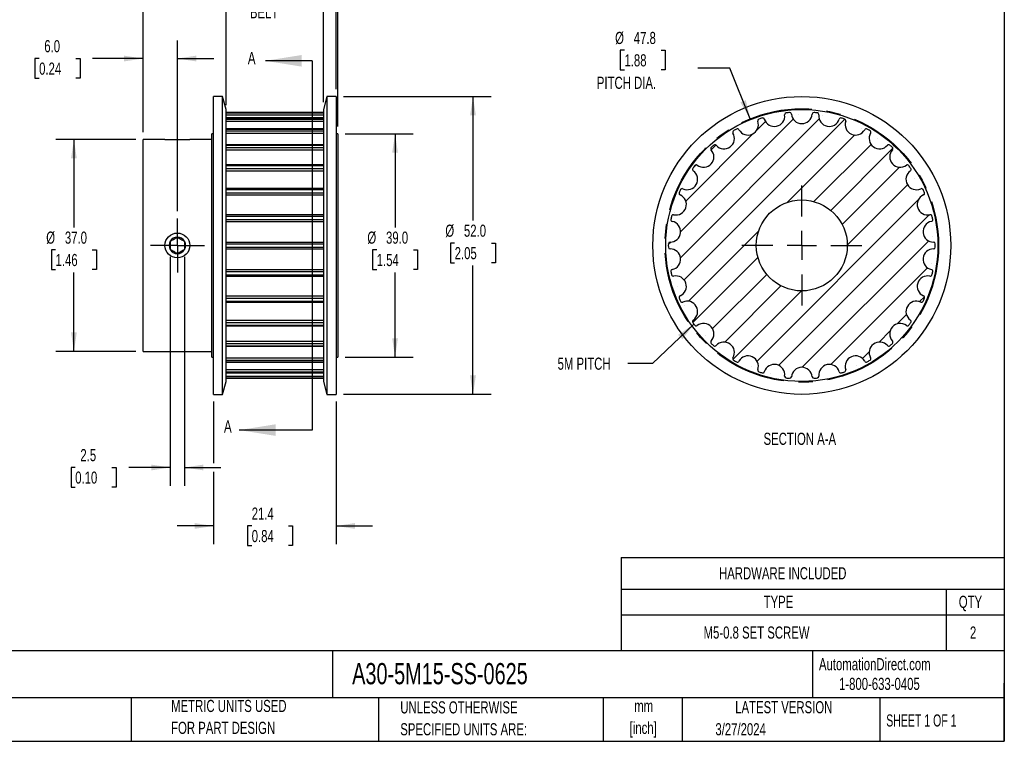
# Model space of a CAD drawing. Header units: millimetres. Extents: x 6 to 273, y 6 to 210.
# Tile 2 of 3: x 101 to 273, y 6 to 132. Entities that reach past the tile are written whole.
import ezdxf

# ---------------------------------------------------------------- set-up
doc = ezdxf.new("R2010")
doc.units = ezdxf.units.MM
doc.linetypes.add('CENTERX2', pattern=[20.32, 12.7, -2.54, 2.54, -2.54])
doc.layers.add('CENTER', color=40, linetype='CENTERX2')
doc.layers.add('HATCH', color=6, linetype='Continuous')
doc.layers.add('DIMENSIONS', color=140, linetype='Continuous', lineweight=25)
doc.layers.add('TEXT', color=140, linetype='Continuous', lineweight=25)
doc.styles.add('SLDTEXTSTYLE0', font='TXT', dxfattribs={"width": 0.7})
doc.styles.add('SLDTEXTSTYLE1', font='TXT', dxfattribs={"width": 0.65})
doc.dimstyles.new('SLDDIMSTYLE0', dxfattribs={"dimtxt": 2.158008, "dimasz": 3.302, "dimexe": 0, "dimexo": 0.0625, "dimgap": 0.539502, "dimtad": 0, "dimtih": 1, "dimtoh": 1, "dimrnd": 1e-09, "dimzin": 12, "dimdsep": 46, "dimtxsty": 'SLDTEXTSTYLE0', "dimsah": 1, "dimcen": 0, "dimadec": 0, "dimazin": 3, "dimtfac": 1, "dimtofl": 0, "dimtmove": 0, "dimatfit": 3, "dimfxl": 0, "dimfrac": 2, "dimtolj": 1, "dimtzin": 12, "dimarcsym": 0})
doc.dimstyles.new('SLDDIMSTYLE1', dxfattribs={"dimtxt": 2.158008, "dimasz": 3.302, "dimexe": 0, "dimexo": 0.0625, "dimgap": 0.539502, "dimtad": 0, "dimtih": 1, "dimtoh": 1, "dimrnd": 1e-09, "dimzin": 4, "dimdsep": 46, "dimtxsty": 'SLDTEXTSTYLE0', "dimsah": 1, "dimcen": 0.09, "dimadec": 0, "dimazin": 1, "dimtfac": 1, "dimtofl": 0, "dimtmove": 0, "dimatfit": 3, "dimfxl": 0, "dimfrac": 2, "dimtolj": 1, "dimtzin": 12, "dimarcsym": 0})
doc.dimstyles.new('SLDDIMSTYLE2', dxfattribs={"dimtxt": 2.158008, "dimasz": 3.302, "dimexe": 0, "dimexo": 0.0625, "dimgap": 0.539502, "dimtad": 0, "dimtih": 1, "dimtoh": 1, "dimrnd": 1e-09, "dimzin": 4, "dimdsep": 46, "dimtxsty": 'SLDTEXTSTYLE0', "dimsah": 1, "dimcen": 0.09, "dimadec": 0, "dimazin": 1, "dimtfac": 1, "dimtmove": 0, "dimatfit": 0, "dimfxl": 0, "dimfrac": 2, "dimtolj": 1, "dimtzin": 12, "dimarcsym": 0})
doc.dimstyles.new('SLDDIMSTYLE3', dxfattribs={"dimtxt": 2.158008, "dimasz": 3.302, "dimexe": 0, "dimexo": 0.0625, "dimgap": 0.539502, "dimtad": 0, "dimtih": 1, "dimtoh": 1, "dimrnd": 1e-09, "dimzin": 12, "dimdsep": 46, "dimtxsty": 'SLDTEXTSTYLE0', "dimsah": 1, "dimcen": 0.09, "dimadec": 0, "dimazin": 3, "dimtfac": 1, "dimtofl": 0, "dimtmove": 0, "dimatfit": 3, "dimfxl": 0, "dimfrac": 2, "dimtolj": 1, "dimtzin": 12, "dimarcsym": 0})
doc.dimstyles.new('SLDDIMSTYLE4', dxfattribs={"dimtxt": 2.158008, "dimasz": 3.302, "dimexe": 0, "dimexo": 0.0625, "dimgap": 0.539502, "dimtad": 0, "dimtih": 1, "dimtoh": 1, "dimrnd": 1e-09, "dimzin": 12, "dimdsep": 46, "dimtxsty": 'SLDTEXTSTYLE0', "dimsah": 1, "dimcen": 0.09, "dimadec": 0, "dimazin": 3, "dimtfac": 1, "dimtmove": 0, "dimatfit": 0, "dimfxl": 0, "dimfrac": 2, "dimtolj": 1, "dimtzin": 12, "dimarcsym": 0})
doc.dimstyles.new('SLDDIMSTYLE5', dxfattribs={"dimtxt": 0.18, "dimasz": 3.302, "dimexe": 0, "dimexo": 0.0625, "dimgap": 0, "dimtad": 0, "dimtih": 1, "dimtoh": 1, "dimdec": 0, "dimrnd": 1e-09, "dimzin": 0, "dimdsep": 46, "dimtxsty": 'Standard', "dimsah": 1, "dimcen": 0.09, "dimadec": 0, "dimazin": 0, "dimtfac": 3.302, "dimtdec": 0, "dimtofl": 0, "dimtmove": 0, "dimatfit": 3, "dimfxl": 0, "dimfrac": 2, "dimtolj": 1, "dimtzin": 0, "dimarcsym": 0})

# ---------------------------------------------------------------- blocks, each defined once
blk = doc.blocks.new('SW_TABLEANNOTATION_0')
at = {"layer": 'TEXT', "color": 0}
for p, q in [((0, 0), (0, -5.5)), ((0, 0), (56.7, 0)), ((56.7, 0), (66.85, 0)), ((66.85, 0), (66.85, -5.5)), ((0, -5.5), (0, -9.98)), ((0, -5.5), (56.7, -5.5)), ((56.7, -5.5), (56.7, -9.98)), ((56.7, -5.5), (66.85, -5.5)), ((66.85, -5.5), (66.85, -9.98)), ((0, -9.98), (0, -16.22)), ((0, -9.98), (56.7, -9.98)), ((56.7, -9.98), (56.7, -16.22)), ((56.7, -9.98), (66.85, -9.98)), ((66.85, -9.98), (66.85, -16.22)), ((0, -16.22), (56.7, -16.22)), ((56.7, -16.22), (66.85, -16.22))]:
    blk.add_line(p, q, dxfattribs=at)
at = {"layer": 'TEXT', "color": 0, "attachment_point": 1, "style": 'SLDTEXTSTYLE0'}
for s, insert, char_height in [('HARDWARE INCLUDED', (17.08, -1.69), 2.1167), ('TYPE', (24.87, -6.68), 2.117), ('QTY', (58.93, -6.68), 2.117), ('M5-0.8 SET SCREW', (14.38, -12.04), 2.1167), ('2', (60.88, -12.04), 2.12)]:
    blk.add_mtext(s, dxfattribs=dict(at, insert=insert, char_height=char_height))
blk = doc.blocks.new('_D_1')
at = {"layer": 'DIMENSIONS'}
for p, q in [((121.43, 111.44), (107.46, 111.44)), ((110.64, 111.44), (110.64, 96.06)), ((107.43, 92.15), (106.7, 92.15)), ((106.7, 92.15), (106.7, 88.72)), ((113.84, 92.15), (114.57, 92.15)), ((114.57, 92.15), (114.57, 88.72)), ((106.7, 88.72), (107.43, 88.72)), ((110.64, 74.44), (110.64, 88.24)), ((114.57, 88.72), (113.84, 88.72)), ((121.43, 74.44), (107.46, 74.44))]:
    blk.add_line(p, q, dxfattribs=at)
for points in [[(110.64, 111.44), (110.13, 108.13), (111.14, 108.13)], [(110.64, 74.44), (111.14, 77.74), (110.13, 77.74)]]:
    blk.add_solid(points, dxfattribs=at)
at = {"layer": 'DIMENSIONS', "char_height": 2.117, "attachment_point": 1, "style": 'SLDTEXTSTYLE0'}
for s, insert in [('%%c', (105.8, 95.36)), ('37.0', (109.06, 95.36)), ('1.46', (107.43, 91.45))]:
    blk.add_mtext(s, dxfattribs=dict(at, insert=insert))
blk = doc.blocks.new('_D_2')
at = {"layer": 'DIMENSIONS'}
for p, q in [((122.7, 112.71), (122.7, 128.75)), ((128.7, 98.91), (128.7, 128.75)), ((104.56, 125.57), (103.84, 125.57)), ((103.84, 125.57), (103.84, 122.14)), ((110.97, 125.57), (111.7, 125.57)), ((111.7, 125.57), (111.7, 122.14)), ((122.7, 125.57), (113.9, 125.57)), ((128.7, 125.57), (135.05, 125.57)), ((103.84, 122.14), (104.56, 122.14)), ((111.7, 122.14), (110.97, 122.14))]:
    blk.add_line(p, q, dxfattribs=at)
for points in [[(122.7, 125.57), (119.39, 126.08), (119.39, 125.07)], [(128.7, 125.57), (132, 125.07), (132, 126.08)]]:
    blk.add_solid(points, dxfattribs=at)
at = {"layer": 'DIMENSIONS', "char_height": 2.117, "attachment_point": 1, "style": 'SLDTEXTSTYLE0'}
for s, insert in [('6.0', (105.46, 128.79)), ('0.24', (104.56, 124.87))]:
    blk.add_mtext(s, dxfattribs=dict(at, insert=insert))
blk = doc.blocks.new('_D_3')
at = {"layer": 'DIMENSIONS'}
for p, q in [((141.67, 142.77), (140.94, 142.77)), ((140.94, 142.77), (140.94, 139.34)), ((148.08, 142.77), (148.8, 142.77)), ((148.8, 142.77), (148.8, 139.34)), ((137.2, 117.41), (137.2, 142.21)), ((154.2, 117.96), (154.2, 142.21)), ((140.94, 139.34), (141.67, 139.34)), ((148.8, 139.34), (148.08, 139.34)), ((137.2, 139.04), (130.85, 139.04)), ((154.2, 139.04), (160.55, 139.04))]:
    blk.add_line(p, q, dxfattribs=at)
for points in [[(137.2, 139.04), (133.89, 139.54), (133.89, 138.53)], [(154.2, 139.04), (157.5, 138.53), (157.5, 139.54)]]:
    blk.add_solid(points, dxfattribs=at)
at = {"layer": 'DIMENSIONS', "char_height": 2.117, "attachment_point": 1, "style": 'SLDTEXTSTYLE0'}
for s, insert in [('17.0', (141.67, 145.98)), ('0.67', (141.67, 142.07)), ('15MM', (140.7, 138.15)), ('BELT', (141.36, 134.72))]:
    blk.add_mtext(s, dxfattribs=dict(at, insert=insert))
blk = doc.blocks.new('_D_4')
at = {"layer": 'DIMENSIONS'}
for p, q in [((122.7, 112.71), (122.7, 156.11)), ((156.4, 139.8), (156.4, 156.11)), ((122.7, 152.94), (132.27, 152.94)), ((135.2, 152.94), (134.47, 152.94)), ((134.47, 152.94), (134.47, 149.51)), ((141.61, 152.94), (142.34, 152.94)), ((142.34, 152.94), (142.34, 149.51)), ((156.4, 152.94), (144.53, 152.94)), ((134.47, 149.51), (135.2, 149.51)), ((142.34, 149.51), (141.61, 149.51)), ((156.4, 120.21), (156.4, 138.27))]:
    blk.add_line(p, q, dxfattribs=at)
for points in [[(122.7, 152.94), (126, 152.43), (126, 153.44)], [(156.4, 152.94), (153.1, 153.44), (153.1, 152.43)]]:
    blk.add_solid(points, dxfattribs=at)
at = {"layer": 'DIMENSIONS', "char_height": 2.117, "attachment_point": 1, "style": 'SLDTEXTSTYLE0'}
for s, insert in [('33.7', (135.2, 156.15)), ('1.33', (135.2, 152.24))]:
    blk.add_mtext(s, dxfattribs=dict(at, insert=insert))
blk = doc.blocks.new('_D_5')
at = {"layer": 'DIMENSIONS'}
for p, q in [((122.7, 112.71), (122.7, 174.11)), ((156.7, 139.8), (156.7, 174.11)), ((122.7, 170.94), (132.27, 170.94)), ((135.2, 170.94), (134.47, 170.94)), ((134.47, 170.94), (134.47, 167.51)), ((141.61, 170.94), (142.34, 170.94)), ((142.34, 170.94), (142.34, 167.51)), ((156.7, 170.94), (144.53, 170.94)), ((134.47, 167.51), (135.2, 167.51)), ((142.34, 167.51), (141.61, 167.51)), ((156.7, 113.71), (156.7, 138.27))]:
    blk.add_line(p, q, dxfattribs=at)
for points in [[(122.7, 170.94), (126, 170.43), (126, 171.44)], [(156.7, 170.94), (153.39, 171.44), (153.39, 170.43)]]:
    blk.add_solid(points, dxfattribs=at)
at = {"layer": 'DIMENSIONS', "char_height": 2.117, "attachment_point": 1, "style": 'SLDTEXTSTYLE0'}
for s, insert in [('34.0', (135.2, 174.15)), ('1.34', (135.2, 170.24))]:
    blk.add_mtext(s, dxfattribs=dict(at, insert=insert))
blk = doc.blocks.new('_D_6')
at = {"layer": 'DIMENSIONS'}
for p, q in [((157.97, 112.44), (169.87, 112.44)), ((166.7, 112.44), (166.7, 96.06)), ((163.49, 92.15), (162.77, 92.15)), ((162.77, 92.15), (162.77, 88.72)), ((169.9, 92.15), (170.63, 92.15)), ((170.63, 92.15), (170.63, 88.72)), ((162.77, 88.72), (163.49, 88.72)), ((166.7, 73.44), (166.7, 88.24)), ((170.63, 88.72), (169.9, 88.72)), ((157.97, 73.44), (169.87, 73.44))]:
    blk.add_line(p, q, dxfattribs=at)
for points in [[(166.7, 112.44), (166.19, 109.13), (167.2, 109.13)], [(166.7, 73.44), (167.2, 76.74), (166.19, 76.74)]]:
    blk.add_solid(points, dxfattribs=at)
at = {"layer": 'DIMENSIONS', "char_height": 2.117, "attachment_point": 1, "style": 'SLDTEXTSTYLE0'}
for s, insert in [('%%c', (161.86, 95.36)), ('39.0', (165.12, 95.36)), ('1.54', (163.49, 91.45))]:
    blk.add_mtext(s, dxfattribs=dict(at, insert=insert))
blk = doc.blocks.new('_D_7')
at = {"layer": 'DIMENSIONS'}
for p, q in [((157.67, 118.94), (183.48, 118.94)), ((180.3, 118.94), (180.3, 97.27)), ((177.1, 93.35), (176.37, 93.35)), ((176.37, 93.35), (176.37, 89.92)), ((183.51, 93.35), (184.23, 93.35)), ((184.23, 93.35), (184.23, 89.92)), ((176.37, 89.92), (177.1, 89.92)), ((180.3, 66.94), (180.3, 89.44)), ((184.23, 89.92), (183.51, 89.92)), ((157.67, 66.94), (183.48, 66.94))]:
    blk.add_line(p, q, dxfattribs=at)
for points in [[(180.3, 118.94), (179.79, 115.63), (180.81, 115.63)], [(180.3, 66.94), (180.81, 70.24), (179.79, 70.24)]]:
    blk.add_solid(points, dxfattribs=at)
at = {"layer": 'DIMENSIONS', "char_height": 2.117, "attachment_point": 1, "style": 'SLDTEXTSTYLE0'}
for s, insert in [('%%c', (175.47, 96.57)), ('52.0', (178.72, 96.57)), ('2.05', (177.1, 92.65))]:
    blk.add_mtext(s, dxfattribs=dict(at, insert=insert))
blk = doc.blocks.new('_D_8')
at = {"layer": 'DIMENSIONS'}
for p, q in [((134.99, 65.67), (134.99, 54.93)), ((156.4, 65.67), (156.4, 40.78)), ((134.99, 53.4), (134.99, 40.78)), ((134.99, 43.95), (128.64, 43.95)), ((141.67, 43.95), (140.94, 43.95)), ((140.94, 43.95), (140.94, 40.53)), ((148.08, 43.95), (148.8, 43.95)), ((148.8, 43.95), (148.8, 40.53)), ((156.4, 43.95), (162.75, 43.95)), ((140.94, 40.53), (141.67, 40.53)), ((148.8, 40.53), (148.08, 40.53))]:
    blk.add_line(p, q, dxfattribs=at)
for points in [[(134.99, 43.95), (131.69, 44.46), (131.69, 43.45)], [(156.4, 43.95), (159.7, 43.45), (159.7, 44.46)]]:
    blk.add_solid(points, dxfattribs=at)
at = {"layer": 'DIMENSIONS', "char_height": 2.117, "attachment_point": 1, "style": 'SLDTEXTSTYLE0'}
for s, insert in [('21.4', (141.67, 47.17)), ('0.84', (141.67, 43.25))]:
    blk.add_mtext(s, dxfattribs=dict(at, insert=insert))
blk = doc.blocks.new('_D_9')
at = {"layer": 'DIMENSIONS'}
for p, q in [((127.45, 90.95), (127.45, 50.99)), ((129.95, 90.95), (129.95, 50.99)), ((110.86, 54.16), (110.14, 54.16)), ((110.14, 54.16), (110.14, 50.73)), ((117.28, 54.16), (118, 54.16)), ((118, 54.16), (118, 50.73)), ((127.45, 54.16), (120.2, 54.16)), ((129.95, 54.16), (136.3, 54.16)), ((110.14, 50.73), (110.86, 50.73)), ((118, 50.73), (117.28, 50.73))]:
    blk.add_line(p, q, dxfattribs=at)
for points in [[(127.45, 54.16), (124.14, 54.67), (124.14, 53.66)], [(129.95, 54.16), (133.25, 53.66), (133.25, 54.67)]]:
    blk.add_solid(points, dxfattribs=at)
at = {"layer": 'DIMENSIONS', "char_height": 2.117, "attachment_point": 1, "style": 'SLDTEXTSTYLE0'}
for s, insert in [('2.5', (111.76, 57.38)), ('0.10', (110.86, 53.46))]:
    blk.add_mtext(s, dxfattribs=dict(at, insert=insert))
blk = doc.blocks.new('SW_CENTERMARKSYMBOL_1')
at = {"layer": 'CENTER', "color": 0}
for p, q in [((0, 2.54), (0, 4.71)), ((0, 0), (0, 2.54)), ((-2.54, 0), (-4.71, 0)), ((0, 0), (-2.54, 0)), ((0, 0), (0, -2.54)), ((0, 0), (2.54, 0)), ((2.54, 0), (4.71, 0)), ((0, -2.54), (0, -4.71))]:
    blk.add_line(p, q, dxfattribs=at)
blk = doc.blocks.new('_D_10')
at = {"layer": 'DIMENSIONS'}
for p, q in [((206.74, 127.02), (206.01, 127.02)), ((206.01, 127.02), (206.01, 123.59)), ((213.15, 127.02), (213.87, 127.02)), ((213.87, 127.02), (213.87, 123.59)), ((225.11, 123.88), (219.55, 123.88)), ((228.7, 115.05), (225.11, 123.88)), ((206.01, 123.59), (206.74, 123.59)), ((213.87, 123.59), (213.15, 123.59))]:
    blk.add_line(p, q, dxfattribs=at)
blk.add_solid([(228.7, 115.05), (227.93, 118.3), (226.98, 117.92)], dxfattribs=at)
at = {"layer": 'DIMENSIONS', "char_height": 2.117, "attachment_point": 1, "style": 'SLDTEXTSTYLE0'}
for s, insert in [('%%c', (205.11, 130.23)), ('47.8', (208.37, 130.23)), ('1.88', (206.74, 126.32)), ('PITCH DIA.', (201.92, 122.4))]:
    blk.add_mtext(s, dxfattribs=dict(at, insert=insert))
blk = doc.blocks.new('SW_CENTERMARKSYMBOL_2')
at = {"layer": 'CENTER', "color": 0}
for p, q in [((0, 5.08), (0, 10.4775)), ((0, 0), (0, 2.54)), ((-5.08, 0), (-10.4775, 0)), ((0, 0), (-2.54, 0)), ((0, 0), (0, -2.54)), ((0, 0), (2.54, 0)), ((5.08, 0), (10.4775, 0)), ((0, -5.08), (0, -10.4775))]:
    blk.add_line(p, q, dxfattribs=at)

msp = doc.modelspace()

# ---------------------------------------------------------------- hatches: boundary and pattern name
at = {"layer": 'HATCH'}
h = msp.add_hatch(dxfattribs=at)
h.set_pattern_fill('ANSI31', color=256, style=0)
edge = h.paths.add_edge_path(flags=0)
edge.add_arc((237.699, 92.937), 23.3, 83.26572, 84.73428)
edge.add_arc((239.81, 115.84), 0.3, 84.73428, 174.66636)
edge.add_arc((237.699, 116.037), 1.82, 185.33364, 354.66636, ccw=False)
edge.add_arc((235.588, 115.84), 0.3, 5.33364, 95.26572)
edge.add_arc((237.699, 92.937), 23.3, 95.26572, 96.73428)
edge.add_arc((235.002, 115.778), 0.3, 96.73428, 186.66636)
edge.add_arc((232.896, 115.532), 1.82, -162.66636, 6.66636, ccw=False)
edge.add_arc((230.872, 114.901), 0.3, 17.33364, 107.26572)
edge.add_arc((237.699, 92.937), 23.3, 107.26572, 108.73428)
edge.add_arc((230.312, 114.718), 0.3, 108.73428, 198.66636)
edge.add_arc((228.303, 114.04), 1.82, -150.66636, 18.66636, ccw=False)
edge.add_arc((226.455, 113.001), 0.3, 29.33364, 119.26572)
edge.add_arc((237.699, 92.937), 23.3, 119.26572, 120.73428)
edge.add_arc((225.945, 112.707), 0.3, 120.73428, 210.66636)
edge.add_arc((224.121, 111.625), 1.82, -138.66636, 30.66636, ccw=False)
edge.add_arc((222.529, 110.225), 0.3, 41.33364, 131.26572)
edge.add_arc((237.699, 92.937), 23.3, 131.26572, 132.73428)
edge.add_arc((222.091, 109.831), 0.3, 132.73428, 222.66636)
edge.add_arc((220.532, 108.394), 1.82, -126.66636, 42.66636, ccw=False)
edge.add_arc((219.266, 106.693), 0.3, 53.33364, 143.26572)
edge.add_arc((237.699, 92.937), 23.3, 143.26572, 144.73428)
edge.add_arc((218.92, 106.216), 0.3, 144.73428, 234.66636)
edge.add_arc((217.694, 104.487), 1.82, -114.66636, 54.66636, ccw=False)
edge.add_arc((216.809, 102.56), 0.3, 65.33364, 155.26572)
edge.add_arc((237.699, 92.937), 23.3, 155.26572, 156.73428)
edge.add_arc((216.569, 102.022), 0.3, 156.73428, 246.66636)
edge.add_arc((215.73, 100.075), 1.82, -102.66636, 66.66636, ccw=False)
edge.add_arc((215.265, 98.007), 0.3, 77.33364, 167.26572)
edge.add_arc((237.699, 92.937), 23.3, 167.26572, 168.73428)
edge.add_arc((215.142, 97.43), 0.3, 168.73428, 258.66636)
edge.add_arc((214.725, 95.352), 1.82, -90.66636, 78.66636, ccw=False)
edge.add_arc((214.701, 93.232), 0.3, 89.33364, 179.26572)
edge.add_arc((237.699, 92.937), 23.3, 179.26572, 180.73428)
edge.add_arc((214.701, 92.642), 0.3, 180.73428, 270.66636)
edge.add_arc((214.725, 90.522), 1.82, -78.66636, 90.66636, ccw=False)
edge.add_arc((215.142, 88.444), 0.3, 101.33364, 191.26572)
edge.add_arc((237.699, 92.937), 23.3, 191.26572, 192.73428)
edge.add_arc((215.265, 87.867), 0.3, 192.73428, 282.66636)
edge.add_arc((215.73, 85.799), 1.82, -66.66636, 102.66636, ccw=False)
edge.add_arc((216.569, 83.852), 0.3, 113.33364, 203.26572)
edge.add_arc((237.699, 92.937), 23.3, 203.26572, 204.73428)
edge.add_arc((216.809, 83.314), 0.3, 204.73428, 294.66636)
edge.add_arc((217.694, 81.387), 1.82, -54.66636, 114.66636, ccw=False)
edge.add_arc((218.92, 79.658), 0.3, 125.33364, 215.26572)
edge.add_arc((237.699, 92.937), 23.3, 215.26572, 216.73428)
edge.add_arc((219.266, 79.181), 0.3, 216.73428, 306.66636)
edge.add_arc((220.532, 77.48), 1.82, -42.66636, 126.66636, ccw=False)
edge.add_arc((222.091, 76.043), 0.3, 137.33364, 227.26572)
edge.add_arc((237.699, 92.937), 23.3, 227.26572, 228.73428)
edge.add_arc((222.529, 75.649), 0.3, 228.73428, 318.66636)
edge.add_arc((224.121, 74.249), 1.82, -30.66636, 138.66636, ccw=False)
edge.add_arc((225.945, 73.167), 0.3, 149.33364, 239.26572)
edge.add_arc((237.699, 92.937), 23.3, 239.26572, 240.73428)
edge.add_arc((226.455, 72.873), 0.3, 240.73428, 330.66636)
edge.add_arc((228.303, 71.834), 1.82, -18.66636, 150.66636, ccw=False)
edge.add_arc((230.312, 71.156), 0.3, 161.33364, 251.26572)
edge.add_arc((237.699, 92.937), 23.3, 251.26572, 252.73428)
edge.add_arc((230.872, 70.973), 0.3, 252.73428, 342.66636)
edge.add_arc((232.896, 70.342), 1.82, -6.66636, 162.66636, ccw=False)
edge.add_arc((235.002, 70.096), 0.3, 173.33364, 263.26572)
edge.add_arc((237.699, 92.937), 23.3, 263.26572, 264.73428)
edge.add_arc((235.588, 70.034), 0.3, 264.73428, 354.66636)
edge.add_arc((237.699, 69.837), 1.82, 5.33364, 174.66636, ccw=False)
edge.add_arc((239.81, 70.034), 0.3, 185.33364, 275.26572)
edge.add_arc((237.699, 92.937), 23.3, 275.26572, 276.73428)
edge.add_arc((240.396, 70.096), 0.3, 276.73428, 366.66636)
edge.add_arc((242.502, 70.342), 1.82, 17.33364, 186.66636, ccw=False)
edge.add_arc((244.525, 70.973), 0.3, 197.33364, 287.26572)
edge.add_arc((237.699, 92.937), 23.3, 287.26572, 288.73428)
edge.add_arc((245.086, 71.156), 0.3, 288.73428, 378.66636)
edge.add_arc((247.095, 71.834), 1.82, 29.33364, 198.66636, ccw=False)
edge.add_arc((248.943, 72.873), 0.3, 209.33364, 299.26572)
edge.add_arc((237.699, 92.937), 23.3, 299.26572, 300.73428)
edge.add_arc((249.453, 73.167), 0.3, 300.73428, 390.66636)
edge.add_arc((251.277, 74.249), 1.82, 41.33364, 210.66636, ccw=False)
edge.add_arc((252.869, 75.649), 0.3, 221.33364, 311.26572)
edge.add_arc((237.699, 92.937), 23.3, 311.26572, 312.73428)
edge.add_arc((253.307, 76.043), 0.3, 312.73428, 402.66636)
edge.add_arc((254.866, 77.48), 1.82, 53.33364, 222.66636, ccw=False)
edge.add_arc((256.132, 79.181), 0.3, 233.33364, 323.26572)
edge.add_arc((237.699, 92.937), 23.3, 323.26572, 324.73428)
edge.add_arc((256.478, 79.658), 0.3, 324.73428, 414.66636)
edge.add_arc((257.704, 81.387), 1.82, 65.33364, 234.66636, ccw=False)
edge.add_arc((258.589, 83.314), 0.3, 245.33364, 335.26572)
edge.add_arc((237.699, 92.937), 23.3, 335.26572, 336.73428)
edge.add_arc((258.829, 83.852), 0.3, 336.73428, 426.66636)
edge.add_arc((259.668, 85.799), 1.82, 77.33364, 246.66636, ccw=False)
edge.add_arc((260.133, 87.867), 0.3, 257.33364, 347.26572)
edge.add_arc((237.699, 92.937), 23.3, 347.26572, 348.73428)
edge.add_arc((260.256, 88.444), 0.3, 348.73428, 438.66636)
edge.add_arc((260.672, 90.522), 1.82, 89.33364, 258.66636, ccw=False)
edge.add_arc((260.697, 92.642), 0.3, 269.33364, 359.26572)
edge.add_arc((237.699, 92.937), 23.3, 359.26572, 360.73428)
edge.add_arc((260.697, 93.232), 0.3, 0.73428, 90.66636)
edge.add_arc((260.672, 95.352), 1.82, 101.33364, 270.66636, ccw=False)
edge.add_arc((260.256, 97.43), 0.3, 281.33364, 371.26572)
edge.add_arc((237.699, 92.937), 23.3, 11.26572, 12.73428)
edge.add_arc((260.133, 98.007), 0.3, 12.73428, 102.66636)
edge.add_arc((259.668, 100.075), 1.82, 113.33364, 282.66636, ccw=False)
edge.add_arc((258.829, 102.022), 0.3, 293.33364, 383.26572)
edge.add_arc((237.699, 92.937), 23.3, 23.26572, 24.73428)
edge.add_arc((258.589, 102.56), 0.3, 24.73428, 114.66636)
edge.add_arc((257.704, 104.487), 1.82, 125.33364, 294.66636, ccw=False)
edge.add_arc((256.478, 106.216), 0.3, 305.33364, 395.26572)
edge.add_arc((237.699, 92.937), 23.3, 35.26572, 36.73428)
edge.add_arc((256.132, 106.693), 0.3, 36.73428, 126.66636)
edge.add_arc((254.866, 108.394), 1.82, 137.33364, 306.66636, ccw=False)
edge.add_arc((253.307, 109.831), 0.3, 317.33364, 407.26572)
edge.add_arc((237.699, 92.937), 23.3, 47.26572, 48.73428)
edge.add_arc((252.869, 110.225), 0.3, 48.73428, 138.66636)
edge.add_arc((251.277, 111.625), 1.82, 149.33364, 318.66636, ccw=False)
edge.add_arc((249.453, 112.707), 0.3, 329.33364, 419.26572)
edge.add_arc((237.699, 92.937), 23.3, 59.26572, 60.73428)
edge.add_arc((248.943, 113.001), 0.3, 60.73428, 150.66636)
edge.add_arc((247.095, 114.04), 1.82, 161.33364, 330.66636, ccw=False)
edge.add_arc((245.086, 114.718), 0.3, 341.33364, 431.26572)
edge.add_arc((237.699, 92.937), 23.3, 71.26572, 72.73428)
edge.add_arc((244.525, 114.901), 0.3, 72.73428, 162.66636)
edge.add_arc((242.502, 115.532), 1.82, 173.33364, 342.66636, ccw=False)
edge.add_arc((240.396, 115.778), 0.3, 353.33364, 443.26572)
edge = h.paths.add_edge_path(flags=0)
edge.add_arc((237.699, 92.937), 7.938, 0, 360)

# ---------------------------------------------------------------- linework, layer by layer
for p, q in [((136.594, 118.937), (134.994, 118.937)), ((134.994, 92.937), (134.994, 118.937)), ((137.197, 116.687), (136.594, 118.937)), ((136.594, 92.937), (136.594, 118.937)), ((154.8, 118.937), (154.197, 116.687)), ((156.4, 118.937), (154.8, 118.937)), ((154.8, 118.937), (154.8, 66.937)), ((156.4, 118.937), (156.4, 66.937)), ((137.197, 92.937), (137.197, 116.687)), ((154.197, 116.14), (137.197, 116.14)), ((137.197, 116.139), (154.197, 116.139)), ((137.197, 116.076), (154.197, 116.076)), ((137.197, 115.743), (154.197, 115.743)), ((154.197, 115.201), (137.197, 115.201)), ((137.197, 115.187), (154.197, 115.187)), ((154.197, 116.687), (154.197, 69.187)), ((137.197, 115.003), (154.197, 115.003)), ((137.197, 114.622), (154.197, 114.622)), ((134.994, 112.437), (134.697, 112.437)), ((134.697, 92.937), (134.697, 112.437)), ((154.197, 113.301), (137.197, 113.301)), ((137.197, 113.263), (154.197, 113.263)), ((137.197, 112.964), (154.197, 112.964)), ((137.197, 112.554), (154.197, 112.554)), ((156.697, 112.437), (156.4, 112.437)), ((156.697, 112.437), (156.697, 73.437)), ((126.53, 111.437), (122.697, 111.437)), ((122.697, 92.937), (122.697, 111.437)), ((126.53, 111.437), (130.863, 111.437)), ((134.697, 111.437), (130.863, 111.437)), ((154.197, 110.525), (137.197, 110.525)), ((137.197, 110.451), (154.197, 110.451)), ((137.197, 110.051), (154.197, 110.051)), ((137.197, 109.627), (154.197, 109.627)), ((154.197, 106.993), (137.197, 106.993)), ((137.197, 106.873), (154.197, 106.873)), ((137.197, 106.39), (154.197, 106.39)), ((137.197, 105.972), (154.197, 105.972)), ((154.197, 102.86), (137.197, 102.86)), ((137.197, 102.686), (154.197, 102.686)), ((137.197, 102.14), (154.197, 102.14)), ((137.197, 101.746), (154.197, 101.746)), ((154.197, 98.307), (137.197, 98.307)), ((137.197, 98.073), (154.197, 98.073)), ((137.197, 97.489), (154.197, 97.489)), ((137.197, 97.136), (154.197, 97.136)), ((122.697, 74.437), (122.697, 92.937)), ((134.697, 73.437), (134.697, 92.937)), ((134.994, 66.937), (134.994, 92.937)), ((136.594, 66.937), (136.594, 92.937)), ((137.197, 93.532), (154.197, 93.532)), ((137.197, 93.236), (154.197, 93.236)), ((137.197, 69.187), (137.197, 92.937)), ((137.197, 92.638), (154.197, 92.638)), ((137.197, 92.342), (154.197, 92.342)), ((137.197, 88.738), (154.197, 88.738)), ((137.197, 88.385), (154.197, 88.385)), ((137.197, 87.801), (154.197, 87.801)), ((137.197, 87.567), (154.197, 87.567)), ((137.197, 84.128), (154.197, 84.128)), ((137.197, 83.734), (154.197, 83.734)), ((137.197, 83.188), (154.197, 83.188)), ((137.197, 83.014), (154.197, 83.014)), ((137.197, 79.902), (154.197, 79.902)), ((137.197, 79.484), (154.197, 79.484)), ((137.197, 79.001), (154.197, 79.001)), ((137.197, 78.881), (154.197, 78.881)), ((137.197, 76.247), (154.197, 76.247)), ((137.197, 75.823), (154.197, 75.823)), ((122.697, 74.437), (134.697, 74.437)), ((137.197, 75.423), (154.197, 75.423)), ((137.197, 75.349), (154.197, 75.349)), ((134.697, 73.437), (134.994, 73.437)), ((137.197, 73.32), (154.197, 73.32)), ((137.197, 72.91), (154.197, 72.91)), ((137.197, 72.611), (154.197, 72.611)), ((137.197, 72.573), (154.197, 72.573)), ((156.4, 73.437), (156.697, 73.437)), ((137.197, 71.252), (154.197, 71.252)), ((137.197, 70.871), (154.197, 70.871)), ((137.197, 70.687), (154.197, 70.687)), ((137.197, 70.673), (154.197, 70.673)), ((136.594, 66.937), (137.197, 69.187)), ((137.197, 70.131), (154.197, 70.131)), ((137.197, 69.798), (154.197, 69.798)), ((137.197, 69.735), (154.197, 69.735)), ((137.197, 69.734), (154.197, 69.734)), ((154.197, 69.187), (154.8, 66.937)), ((134.994, 66.937), (136.594, 66.937)), ((154.8, 66.937), (156.4, 66.937))]:
    msp.add_line(p, q)
for centre, radius in [((237.699, 92.937), 26), ((237.699, 92.937), 23.75), ((237.699, 92.937), 7.938), ((128.697, 92.937), 2.167)]:
    msp.add_circle(centre, radius)
for centre, radius, start, end in [((237.699, 92.937), 23.3, 107.26572, 108.73428), ((230.872, 114.901), 0.3, 17.33364, 107.26572), ((232.896, 115.532), 1.82, 197.33364, 6.66636), ((235.002, 115.778), 0.3, 96.73428, 186.66636), ((237.699, 92.937), 23.3, 95.26572, 96.73428), ((235.588, 115.84), 0.3, 5.33364, 95.26572), ((237.699, 116.037), 1.82, 185.33364, 354.66636), ((239.81, 115.84), 0.3, 84.73428, 174.66636), ((237.699, 92.937), 23.3, 83.26572, 84.73428), ((240.396, 115.778), 0.3, 353.33364, 83.26572), ((242.502, 115.532), 1.82, 173.33364, 342.66636), ((244.525, 114.901), 0.3, 72.73428, 162.66636), ((237.699, 92.937), 23.3, 71.26572, 72.73428), ((228.303, 114.04), 1.82, 209.33364, 18.66636), ((230.312, 114.718), 0.3, 108.73428, 198.66636), ((245.086, 114.718), 0.3, 341.33364, 71.26572), ((247.095, 114.04), 1.82, 161.33364, 330.66636), ((224.121, 111.625), 1.82, 221.33364, 30.66636), ((225.945, 112.707), 0.3, 120.73428, 210.66636), ((237.699, 92.937), 23.3, 119.26572, 120.73428), ((226.455, 113.001), 0.3, 29.33364, 119.26572), ((248.943, 113.001), 0.3, 60.73428, 150.66636), ((237.699, 92.937), 23.3, 59.26572, 60.73428), ((251.277, 111.625), 1.82, 149.33364, 318.66636), ((249.453, 112.707), 0.3, 329.33364, 59.26572), ((222.091, 109.831), 0.3, 132.73428, 222.66636), ((237.699, 92.937), 23.3, 131.26572, 132.73428), ((222.529, 110.225), 0.3, 41.33364, 131.26572), ((252.869, 110.225), 0.3, 48.73428, 138.66636), ((237.699, 92.937), 23.3, 47.26572, 48.73428), ((253.307, 109.831), 0.3, 317.33364, 47.26572), ((220.532, 108.394), 1.82, 233.33364, 42.66636), ((254.866, 108.394), 1.82, 137.33364, 306.66636), ((237.699, 92.937), 23.3, 143.26572, 144.73428), ((219.266, 106.693), 0.3, 53.33364, 143.26572), ((256.132, 106.693), 0.3, 36.73428, 126.66636), ((237.699, 92.937), 23.3, 35.26572, 36.73428), ((217.694, 104.487), 1.82, 245.33364, 54.66636), ((218.92, 106.216), 0.3, 144.73428, 234.66636), ((257.704, 104.487), 1.82, 125.33364, 294.66636), ((256.478, 106.216), 0.3, 305.33364, 35.26572), ((215.73, 100.075), 1.82, 257.33364, 66.66636), ((216.569, 102.022), 0.3, 156.73428, 246.66636), ((237.699, 92.937), 23.3, 155.26572, 156.73428), ((216.809, 102.56), 0.3, 65.33364, 155.26572), ((259.668, 100.075), 1.82, 113.33364, 282.66636), ((258.589, 102.56), 0.3, 24.73428, 114.66636), ((237.699, 92.937), 23.3, 23.26572, 24.73428), ((258.829, 102.022), 0.3, 293.33364, 23.26572), ((237.699, 92.937), 23.3, 167.26572, 168.73428), ((215.265, 98.007), 0.3, 77.33364, 167.26572), ((260.133, 98.007), 0.3, 12.73428, 102.66636), ((237.699, 92.937), 23.3, 11.26572, 12.73428), ((214.725, 95.352), 1.82, 269.33364, 78.66636), ((215.142, 97.43), 0.3, 168.73428, 258.66636), ((260.672, 95.352), 1.82, 101.33364, 270.66636), ((260.256, 97.43), 0.3, 281.33364, 11.26572), ((128.697, 92.937), 1.443, 150, 210), ((128.697, 92.937), 1.443, 90, 150), ((128.697, 92.937), 1.443, 30, 90), ((128.697, 92.937), 1.443, 330, 30), ((237.699, 92.937), 23.3, 179.26572, 180.73428), ((214.701, 93.232), 0.3, 89.33364, 179.26572), ((260.697, 93.232), 0.3, 0.73428, 90.66636), ((237.699, 92.937), 23.3, 359.26572, 0.73428), ((128.697, 92.937), 1.443, 210, 270), ((128.697, 92.937), 1.443, 270, 330), ((214.701, 92.642), 0.3, 180.73428, 270.66636), ((214.725, 90.522), 1.82, 281.33364, 90.66636), ((260.672, 90.522), 1.82, 89.33364, 258.66636), ((260.697, 92.642), 0.3, 269.33364, 359.26572), ((215.142, 88.444), 0.3, 101.33364, 191.26572), ((237.699, 92.937), 23.3, 191.26572, 192.73428), ((215.265, 87.867), 0.3, 192.73428, 282.66636), ((260.133, 87.867), 0.3, 257.33364, 347.26572), ((260.256, 88.444), 0.3, 348.73428, 78.66636), ((237.699, 92.937), 23.3, 347.26572, 348.73428), ((215.73, 85.799), 1.82, 293.33364, 102.66636), ((259.668, 85.799), 1.82, 77.33364, 246.66636), ((216.569, 83.852), 0.3, 113.33364, 203.26572), ((237.699, 92.937), 23.3, 203.26572, 204.73428), ((216.809, 83.314), 0.3, 204.73428, 294.66636), ((217.694, 81.387), 1.82, 305.33364, 114.66636), ((257.704, 81.387), 1.82, 65.33364, 234.66636), ((258.589, 83.314), 0.3, 245.33364, 335.26572), ((237.699, 92.937), 23.3, 335.26572, 336.73428), ((258.829, 83.852), 0.3, 336.73428, 66.66636), ((218.92, 79.658), 0.3, 125.33364, 215.26572), ((237.699, 92.937), 23.3, 215.26572, 216.73428), ((220.532, 77.48), 1.82, 317.33364, 126.66636), ((254.866, 77.48), 1.82, 53.33364, 222.66636), ((237.699, 92.937), 23.3, 323.26572, 324.73428), ((256.478, 79.658), 0.3, 324.73428, 54.66636), ((219.266, 79.181), 0.3, 216.73428, 306.66636), ((256.132, 79.181), 0.3, 233.33364, 323.26572), ((222.091, 76.043), 0.3, 137.33364, 227.26572), ((237.699, 92.937), 23.3, 227.26572, 228.73428), ((224.121, 74.249), 1.82, 329.33364, 138.66636), ((251.277, 74.249), 1.82, 41.33364, 210.66636), ((237.699, 92.937), 23.3, 311.26572, 312.73428), ((253.307, 76.043), 0.3, 312.73428, 42.66636), ((222.529, 75.649), 0.3, 228.73428, 318.66636), ((252.869, 75.649), 0.3, 221.33364, 311.26572), ((225.945, 73.167), 0.3, 149.33364, 239.26572), ((237.699, 92.937), 23.3, 239.26572, 240.73428), ((226.455, 72.873), 0.3, 240.73428, 330.66636), ((228.303, 71.834), 1.82, 341.33364, 150.66636), ((247.095, 71.834), 1.82, 29.33364, 198.66636), ((248.943, 72.873), 0.3, 209.33364, 299.26572), ((237.699, 92.937), 23.3, 299.26572, 300.73428), ((249.453, 73.167), 0.3, 300.73428, 30.66636), ((230.312, 71.156), 0.3, 161.33364, 251.26572), ((237.699, 92.937), 23.3, 251.26572, 252.73428), ((230.872, 70.973), 0.3, 252.73428, 342.66636), ((232.896, 70.342), 1.82, 353.33364, 162.66636), ((237.699, 69.837), 1.82, 5.33364, 174.66636), ((242.502, 70.342), 1.82, 17.33364, 186.66636), ((244.525, 70.973), 0.3, 197.33364, 287.26572), ((237.699, 92.937), 23.3, 287.26572, 288.73428), ((245.086, 71.156), 0.3, 288.73428, 18.66636), ((235.002, 70.096), 0.3, 173.33364, 263.26572), ((237.699, 92.937), 23.3, 263.26572, 264.73428), ((235.588, 70.034), 0.3, 264.73428, 354.66636), ((239.81, 70.034), 0.3, 185.33364, 275.26572), ((237.699, 92.937), 23.3, 275.26572, 276.73428), ((240.396, 70.096), 0.3, 276.73428, 6.66636)]:
    msp.add_arc(centre, radius, start, end)
for points, knots in [([(127.447, 93.659), (127.544, 93.715), (127.644, 93.773), (127.851, 93.892), (127.96, 93.955), (128.288, 94.144), (128.5, 94.267), (128.697, 94.38)], [0, 0, 0, 0, 0.25, 0.25, 0.5, 0.5, 1, 1, 1, 1]), ([(127.447, 93.659), (127.447, 93.435), (127.447, 93.191), (127.447, 92.81), (127.447, 92.686), (127.447, 92.444), (127.447, 92.327), (127.447, 92.215)], [0, 0, 0, 0, 0.5, 0.5, 0.75, 0.75, 1, 1, 1, 1]), ([(128.697, 94.38), (128.794, 94.324), (128.894, 94.266), (129.101, 94.147), (129.21, 94.084), (129.538, 93.895), (129.75, 93.772), (129.947, 93.659)], [0, 0, 0, 0, 0.25, 0.25, 0.5, 0.5, 1, 1, 1, 1]), ([(129.947, 93.659), (129.947, 93.435), (129.947, 93.191), (129.947, 92.81), (129.947, 92.686), (129.947, 92.444), (129.947, 92.327), (129.947, 92.215)], [0, 0, 0, 0, 0.5, 0.5, 0.75, 0.75, 1, 1, 1, 1]), ([(128.697, 91.494), (128.599, 91.55), (128.499, 91.608), (128.292, 91.727), (128.183, 91.79), (127.856, 91.979), (127.643, 92.102), (127.447, 92.215)], [0, 0, 0, 0, 0.25, 0.25, 0.5, 0.5, 1, 1, 1, 1]), ([(129.947, 92.215), (129.849, 92.159), (129.749, 92.101), (129.542, 91.982), (129.433, 91.919), (129.106, 91.73), (128.893, 91.607), (128.697, 91.494)], [0, 0, 0, 0, 0.25, 0.25, 0.5, 0.5, 1, 1, 1, 1])]:
    msp.add_open_spline(points, degree=3, knots=knots)
at = {"layer": 'CENTER', "linetype": 'CENTERX2'}
msp.add_circle((237.699, 92.937), 23.876, dxfattribs=at)
at = {"layer": 'TEXT'}
for p, q in [((273.05, 209.55), (273.05, 6.35)), ((152.21, 125.177), (152.21, 60.697)), ((273.05, 22.126), (6.35, 22.126)), ((155.759, 22.126), (155.759, 13.97)), ((239.575, 22.126), (239.575, 13.97)), ((273.05, 6.35), (273.05, 16.51)), ((273.05, 13.97), (6.35, 13.97)), ((120.646, 13.97), (120.646, 6.35)), ((163.78, 13.97), (163.78, 6.35)), ((203.024, 13.97), (203.024, 6.35)), ((216.812, 13.97), (216.812, 6.35)), ((251.349, 13.97), (251.349, 6.35)), ((6.35, 6.35), (273.05, 6.35))]:
    msp.add_line(p, q, dxfattribs=at)
at = {"layer": 'TEXT', "linetype": 'Continuous'}
for p, q in [((152.21, 125.177), (144.056, 125.177)), ((152.21, 60.697), (139.51, 60.697))]:
    msp.add_line(p, q, dxfattribs=at)
at = {"layer": 'TEXT'}
for points in [[(144.056, 125.177), (150.406, 124.161), (150.406, 126.193)], [(139.51, 60.697), (145.86, 59.681), (145.86, 61.713)]]:
    msp.add_solid(points, dxfattribs=at)

# ---------------------------------------------------------------- block references
at = {"layer": 'CENTER'}
for name, p in [('SW_CENTERMARKSYMBOL_2', (237.699, 92.937)), ('SW_CENTERMARKSYMBOL_1', (128.697, 92.937))]:
    msp.add_blockref(name, p, dxfattribs=at)
at = {"layer": 'TEXT'}
msp.add_blockref('SW_TABLEANNOTATION_0', (206.173, 38.44), dxfattribs=at)

# ---------------------------------------------------------------- texts
for s, insert, char_height, attachment_point, style in [('A', (140.995, 126.737), 2.158, 1, 'SLDTEXTSTYLE0'), ('5M PITCH', (199.695, 73.352), 2.1167, 2, 'SLDTEXTSTYLE0'), ('A', (136.831, 62.411), 2.158, 1, 'SLDTEXTSTYLE0'), ('SECTION A-A', (237.353, 60.232), 2.11667, 2, 'SLDTEXTSTYLE0'), ('AutomationDirect.com', (240.695, 20.877), 2.11667, 1, 'SLDTEXTSTYLE0'), ('A30-5M15-SS-0625', (159.208, 20.019), 3.70417, 1, 'SLDTEXTSTYLE0'), ('1-800-633-0405', (244.192, 17.437), 2.11667, 1, 'SLDTEXTSTYLE0'), ('PART DIMENSIONS MAY DIFFER SLIGHTLY', (55.119, 13.367), 2.11667, 1, 'SLDTEXTSTYLE0'), ('METRIC UNITS USED', (127.604, 13.583), 2.11667, 1, 'SLDTEXTSTYLE0'), ('UNLESS OTHERWISE', (167.608, 13.334), 2.11667, 1, 'SLDTEXTSTYLE0'), ('mm', (210.099, 13.574), 2.1167, 2, 'SLDTEXTSTYLE0'), ('LATEST VERSION', (234.552, 13.364), 2.11667, 2, 'SLDTEXTSTYLE0'), ('SHEET 1 OF 1', (252.441, 11.051), 2.11667, 1, 'SLDTEXTSTYLE1'), ("DUE TO MANUFACTURER'S VARIANCES", (55.119, 9.545), 2.11667, 1, 'SLDTEXTSTYLE0'), ('FOR PART DESIGN', (127.604, 9.76), 2.11667, 1, 'SLDTEXTSTYLE0'), ('SPECIFIED UNITS ARE:', (167.608, 9.512), 2.11667, 1, 'SLDTEXTSTYLE0'), ('[inch]', (210.015, 9.752), 2.1167, 2, 'SLDTEXTSTYLE0'), ('3/27/2024', (222.613, 9.513), 2.1167, 1, 'SLDTEXTSTYLE0')]:
    msp.add_mtext(s, dxfattribs=dict(at, insert=insert, char_height=char_height, attachment_point=attachment_point, style=style))

# ---------------------------------------------------------------- dimensions: what is measured, and where the dimension line sits
at = {"layer": 'DIMENSIONS'}
for base, p1, p2, dimstyle, picture, middle in [((122.697, 170.937), (156.697, 112.437), (122.697, 111.437), 'SLDDIMSTYLE1', '_D_5', (138.404, 170.937)), ((122.697, 152.937), (156.4, 118.937), (122.697, 111.437), 'SLDDIMSTYLE3', '_D_4', (138.404, 152.937)), ((128.697, 125.574), (122.697, 111.437), (128.697, 97.644), 'SLDDIMSTYLE2', '_D_2', (107.768, 125.574)), ((127.447, 54.165), (129.947, 92.215), (127.447, 92.215), 'SLDDIMSTYLE4', '_D_9', (114.069, 54.165)), ((156.4, 43.955), (134.994, 66.937), (156.4, 66.937), 'SLDDIMSTYLE4', '_D_8', (144.873, 43.955))]:
    dim = msp.add_linear_dim(base=base, p1=p1, p2=p2, dimstyle=dimstyle, dxfattribs=at)
    dim.commit()
    dim.dimension.update_dxf_attribs({"geometry": picture, "text_midpoint": middle, "dimtype": 160})
dim = msp.add_linear_dim(base=(154.197, 139.035), p1=(137.197, 116.14), p2=(154.197, 116.687), text='<>\\P15MM\\PBELT', dimstyle='SLDDIMSTYLE2', dxfattribs=at)
dim.commit()
dim.dimension.update_dxf_attribs({"geometry": '_D_3', "text_midpoint": (144.873, 139.035), "dimtype": 160})
dim = msp.add_diameter_dim_2p(p1=(246.698, 70.822), p2=(228.7, 115.052), text='<>\\PPITCH DIA.', dimstyle='SLDDIMSTYLE0', dxfattribs=at)
dim.commit()
dim.dimension.update_dxf_attribs({"geometry": '_D_10', "text_midpoint": (209.943, 124.998), "dimtype": 163})
for base, p1, p2, picture, middle in [((180.302, 66.937), (156.4, 118.937), (156.4, 66.937), '_D_7', (180.302, 93.354)), ((166.697, 73.437), (156.697, 112.437), (156.697, 73.437), '_D_6', (166.697, 92.151)), ((110.635, 74.437), (122.697, 111.437), (122.697, 74.437), '_D_1', (110.635, 92.151))]:
    dim = msp.add_linear_dim(base=base, p1=p1, p2=p2, angle=90, text='%%c<>', dimstyle='SLDDIMSTYLE1', dxfattribs=at)
    dim.commit()
    dim.dimension.update_dxf_attribs({"geometry": picture, "text_midpoint": middle, "dimtype": 160})

# ---------------------------------------------------------------- leaders
at = {"layer": 'TEXT'}
msp.add_leader([(218.876, 79.204), (211.627, 72.336), (207.335, 72.336)], dimstyle='SLDDIMSTYLE5', dxfattribs=at)

doc.saveas('drawing.dxf')
